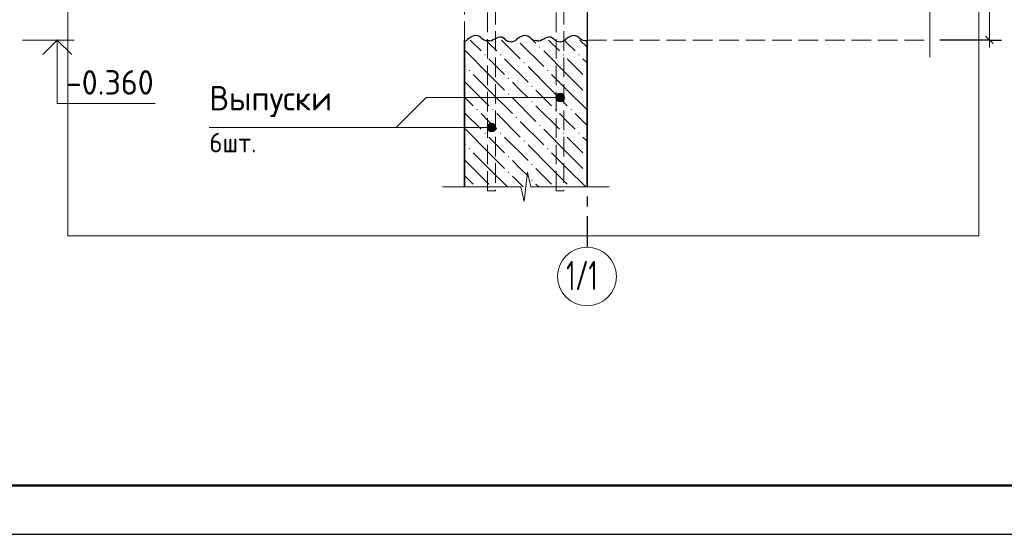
# Model space of a CAD drawing. Header units: millimetres. Extents: x 0 to 42000, y 0 to 29700.
# Tile 3 of 12: x 11320 to 21370, y 0 to 5259. Entities that reach past the tile are written whole.
import ezdxf

# ---------------------------------------------------------------- set-up
doc = ezdxf.new("R2010")
doc.units = ezdxf.units.MM
doc.linetypes.add('______2', pattern=[270, 200, -70])
doc.linetypes.add('______5', pattern=[1100, 800, -100, 100, -100])
for name, color, linetype, lineweight in [('Standard', 7, 'Continuous', 25), ('Выпуски арматуры Г-обр.', 52, 'Continuous', 25), ('ЖБ Перекрытие верхний уровень', 7, 'Continuous', 18), ('ЖБ Стена верхний уровень', 7, '______2', 13), ('Оси', 7, '______5', 13), ('Позиционная метка диаметр_ шаг', 7, 'Continuous', 13), ('Позиционная метка линия выноска', 7, 'Continuous', 13), ('Примечания', 7, 'Continuous', 13), ('Размерная линия_ общее', 7, 'Continuous', 13)]:
    doc.layers.add(name, color=color, linetype=linetype, lineweight=lineweight)
doc.styles.add('ISOCPEUR', font='txt')

msp = doc.modelspace()

# ---------------------------------------------------------------- hatches: boundary and pattern name
at = {"layer": 'ЖБ Стена верхний уровень', "linetype": 'Continuous', "lineweight": 18, "transparency": 33554687}
for points in [[(16623, 4979), (16630, 4986), (16636, 4979), (16630, 4973)], [(16063, 4899), (16070, 4906), (16076, 4899), (16070, 4893)], [(16223, 4899), (16230, 4906), (16236, 4899), (16230, 4893)], [(16463, 4819), (16470, 4826), (16476, 4819), (16470, 4813)], [(16863, 4899), (16870, 4906), (16876, 4899), (16870, 4893)], [(17023, 4899), (17030, 4906), (17036, 4899), (17030, 4893)], [(15903, 4739), (15910, 4746), (15916, 4739), (15910, 4733)], [(16703, 4739), (16710, 4746), (16716, 4739), (16710, 4733)], [(16303, 4659), (16310, 4666), (16316, 4659), (16310, 4653)], [(17103, 4659), (17110, 4666), (17111, 4664), (17111, 4654), (17110, 4653)], [(16543, 4579), (16550, 4586), (16556, 4579), (16550, 4573)], [(16303, 4499), (16310, 4506), (16316, 4499), (16310, 4493)], [(16543, 4419), (16550, 4426), (16556, 4419), (16550, 4413)], [(17103, 4499), (17110, 4506), (17111, 4504), (17111, 4494), (17110, 4493)], [(15983, 4339), (15990, 4346), (15996, 4339), (15990, 4333)], [(16143, 4339), (16150, 4346), (16156, 4339), (16150, 4333)], [(16783, 4339), (16790, 4346), (16796, 4339), (16790, 4333)], [(16943, 4339), (16950, 4346), (16956, 4339), (16950, 4333)], [(16383, 4259), (16390, 4266), (16396, 4259), (16390, 4253)], [(16623, 4179), (16630, 4186), (16636, 4179), (16630, 4173)], [(16063, 4099), (16070, 4106), (16076, 4099), (16070, 4093)], [(16223, 4099), (16230, 4106), (16236, 4099), (16230, 4093)], [(16463, 4019), (16470, 4026), (16476, 4019), (16470, 4013)], [(16863, 4099), (16870, 4106), (16876, 4099), (16870, 4093)], [(17023, 4099), (17030, 4106), (17036, 4099), (17030, 4093)], [(15903, 3939), (15910, 3946), (15916, 3939), (15910, 3933)], [(16703, 3939), (16710, 3946), (16716, 3939), (16710, 3933)], [(16303, 3859), (16310, 3866), (16316, 3859), (16310, 3853)], [(17103, 3859), (17110, 3866), (17111, 3864), (17111, 3854), (17110, 3853)], [(16543, 3779), (16550, 3786), (16556, 3779), (16550, 3773)], [(16303, 3699), (16310, 3706), (16316, 3699), (16310, 3693)], [(16543, 3619), (16550, 3626), (16556, 3619), (16550, 3613)], [(17103, 3699), (17110, 3706), (17111, 3704), (17111, 3694), (17110, 3693)]]:
    msp.add_hatch(color=7, dxfattribs=at).paths.add_polyline_path(points, flags=16)
at = {"layer": 'Позиционная метка линия выноска', "linetype": 'Continuous', "lineweight": 13, "transparency": 33554687}
for points in [[(16798, 4441), (16798, 4486), (16791, 4463)], [(16814, 4424), (16814, 4502), (16798, 4486)], [(16814, 4424), (16798, 4486), (16798, 4441)], [(16836, 4418), (16836, 4508), (16814, 4502)], [(16836, 4418), (16814, 4502), (16814, 4424)], [(16859, 4424), (16859, 4502), (16836, 4508)], [(16859, 4424), (16836, 4508), (16836, 4418)], [(16875, 4441), (16875, 4486), (16859, 4502)], [(16875, 4441), (16859, 4502), (16859, 4424)], [(16875, 4486), (16875, 4441), (16881, 4463)], [(16098, 4135), (16098, 4180), (16091, 4158)], [(16114, 4119), (16114, 4196), (16098, 4180)], [(16114, 4119), (16098, 4180), (16098, 4135)], [(16136, 4113), (16136, 4203), (16114, 4196)], [(16136, 4113), (16114, 4196), (16114, 4119)], [(16159, 4119), (16159, 4196), (16136, 4203)], [(16159, 4119), (16136, 4203), (16136, 4113)], [(16175, 4135), (16175, 4180), (16159, 4196)], [(16175, 4135), (16159, 4196), (16159, 4119)], [(16175, 4180), (16175, 4135), (16181, 4158)]]:
    msp.add_hatch(color=7, dxfattribs=at).paths.add_polyline_path(points)

# ---------------------------------------------------------------- linework, layer by layer
at = {"layer": 'Standard', "color": 7, "linetype": 'Continuous', "lineweight": 13, "transparency": 33554687}
msp.add_line((11348, 5051), (11878, 5051), dxfattribs=at)
at = {"layer": 'Standard', "color": 7, "linetype": 'Continuous', "lineweight": 25, "transparency": 33554687}
msp.add_lwpolyline([(0, 0), (42000, 0), (42000, 29700), (0, 29700), (0, 0)], close=True, dxfattribs=at)
at = {"layer": 'Standard', "color": 7, "linetype": 'Continuous', "lineweight": 50, "transparency": 33554687}
msp.add_lwpolyline([(2000, 29200), (41500, 29200), (41500, 500), (2000, 500), (2000, 29200)], close=True, dxfattribs=at)
at = {"layer": 'Standard', "color": 7, "linetype": 'Continuous', "lineweight": 13, "transparency": 33554687}
for points in [[(23000, 29200), (2000, 29200), (2000, 500), (23000, 500), (23000, 29200)], [(11704, 5051), (11704, 4401), (12704, 4401)]]:
    msp.add_lwpolyline(points, dxfattribs=at)
at = {"layer": 'Standard', "color": 254, "linetype": 'Continuous', "lineweight": 13, "true_color": 0xc4c4ff, "transparency": 33554687}
msp.add_lwpolyline([(11811, 3051), (21111, 3051), (21111, 26732), (11811, 26732), (11811, 3051)], dxfattribs=at)
at = {"layer": 'Standard', "color": 7, "linetype": 'Continuous', "lineweight": 35, "transparency": 33554687}
msp.add_lwpolyline([(11556, 4903), (11704, 5051), (11852, 4903)], dxfattribs=at)
at = {"layer": 'Выпуски арматуры Г-обр.', "color": 7, "linetype": '______2', "lineweight": 13, "transparency": 33554687}
for points in [[(16096, 3511), (16096, 12701), (16176, 12701), (16176, 3511), (16096, 3511)], [(16096, 3511), (16096, 12701), (16176, 12701), (16176, 3511), (16096, 3511)], [(16096, 3511), (16096, 12701), (16176, 12701), (16176, 3511), (16096, 3511)], [(16096, 3511), (16096, 12701), (16176, 12701), (16176, 3511), (16096, 3511)], [(16096, 3511), (16096, 12701), (16176, 12701), (16176, 3511), (16096, 3511)], [(16096, 3511), (16096, 12701), (16176, 12701), (16176, 3511), (16096, 3511)], [(16796, 3511), (16796, 12701), (16876, 12701), (16876, 3511), (16796, 3511)], [(16796, 3511), (16796, 12701), (16876, 12701), (16876, 3511), (16796, 3511)], [(16796, 3511), (16796, 12701), (16876, 12701), (16876, 3511), (16796, 3511)], [(16796, 3511), (16796, 12701), (16876, 12701), (16876, 3511), (16796, 3511)], [(16796, 3511), (16796, 12701), (16876, 12701), (16876, 3511), (16796, 3511)], [(16796, 3511), (16796, 12701), (16876, 12701), (16876, 3511), (16796, 3511)]]:
    msp.add_lwpolyline(points, dxfattribs=at)
at = {"layer": 'ЖБ Перекрытие верхний уровень', "color": 7, "linetype": '______2', "lineweight": 18, "transparency": 33554687}
for p, q in [((15861, 6051), (15861, 5051)), ((17111, 5051), (20611, 5051))]:
    msp.add_line(p, q, dxfattribs=at)
at = {"layer": 'ЖБ Стена верхний уровень', "color": 7, "linetype": 'Continuous', "lineweight": 35, "transparency": 33554687}
for p, q in [((15861, 5051), (15861, 3551)), ((17111, 3551), (17111, 5051))]:
    msp.add_line(p, q, dxfattribs=at)
at = {"layer": 'ЖБ Стена верхний уровень', "color": 9, "linetype": 'Continuous', "lineweight": 18, "true_color": 0xc7c7c7, "transparency": 33554687}
for p, q in [((15918, 5051), (16030, 4939)), ((16110, 5019), (16078, 5051)), ((16238, 5051), (16430, 4859)), ((16558, 5051), (16590, 5019)), ((16718, 5051), (16830, 4939)), ((16910, 5019), (16878, 5051)), ((17038, 5051), (17111, 4978)), ((16110, 4699), (15870, 4939)), ((16190, 4939), (16110, 5019)), ((16430, 5019), (16670, 4779)), ((16910, 4699), (16670, 4939)), ((16990, 4939), (16910, 5019)), ((16110, 4859), (16270, 4699)), ((16270, 4859), (16510, 4619)), ((16910, 4859), (17070, 4699)), ((17070, 4859), (17111, 4818)), ((15861, 4788), (15870, 4779)), ((16750, 4539), (16510, 4779)), ((15950, 4539), (15861, 4628)), ((15950, 4699), (16110, 4539)), ((16110, 4699), (16270, 4539)), ((16750, 4699), (16910, 4539)), ((16910, 4699), (17070, 4539)), ((15950, 4539), (16110, 4379)), ((16110, 4539), (16350, 4299)), ((16430, 4539), (16350, 4619)), ((16510, 4459), (16430, 4539)), ((16590, 4539), (16750, 4379)), ((16750, 4539), (16910, 4379)), ((16910, 4539), (17111, 4338)), ((15861, 4468), (15950, 4379)), ((16350, 4459), (16590, 4219)), ((16590, 4379), (16830, 4139)), ((15861, 4308), (16030, 4139)), ((16110, 4219), (16030, 4299)), ((16190, 4299), (16430, 4059)), ((16910, 4219), (16830, 4299)), ((16990, 4299), (17111, 4178)), ((16110, 3899), (15870, 4139)), ((16190, 4139), (16110, 4219)), ((16430, 4219), (16670, 3979)), ((16910, 3899), (16670, 4139)), ((16990, 4139), (16910, 4219)), ((16110, 4059), (16270, 3899)), ((16270, 4059), (16510, 3819)), ((16910, 4059), (17070, 3899)), ((17070, 4059), (17111, 4018)), ((15861, 3988), (15870, 3979)), ((16750, 3739), (16510, 3979)), ((15950, 3739), (15861, 3828)), ((15950, 3899), (16110, 3739)), ((16110, 3899), (16270, 3739)), ((16430, 3739), (16350, 3819)), ((16750, 3899), (16910, 3739)), ((16910, 3899), (17070, 3739)), ((15950, 3739), (16110, 3579)), ((16110, 3739), (16298, 3551)), ((16510, 3659), (16430, 3739)), ((16590, 3739), (16750, 3579)), ((16750, 3739), (16910, 3579)), ((16910, 3739), (17098, 3551)), ((15861, 3668), (15950, 3579)), ((16350, 3659), (16458, 3551)), ((16590, 3579), (16618, 3551))]:
    msp.add_line(p, q, dxfattribs=at)
at = {"layer": 'Оси', "color": 8, "linetype": '______5', "lineweight": -3, "transparency": 33554687}
msp.add_line((17111, 6551), (17111, 2935), dxfattribs=at)
at = {"layer": 'Оси', "color": 7, "linetype": 'Continuous', "lineweight": 13, "transparency": 33554687}
msp.add_circle((17111, 2635), 300, dxfattribs=at)
at = {"layer": 'Позиционная метка линия выноска', "color": 7, "linetype": 'Continuous', "lineweight": 13, "transparency": 33554687}
for p, q in [((16791, 4463), (16791, 4463)), ((16836, 4508), (16836, 4508)), ((16881, 4463), (16881, 4463)), ((16836, 4418), (16836, 4418)), ((16091, 4158), (16091, 4158)), ((16136, 4203), (16136, 4203)), ((16181, 4158), (16181, 4158)), ((16136, 4113), (16136, 4113))]:
    msp.add_line(p, q, dxfattribs=at)
for points in [[(16836, 4463), (15468, 4463), (15162, 4158)], [(16136, 4158), (15421, 4158), (13256, 4158)]]:
    msp.add_lwpolyline(points, dxfattribs=at)
for centre in [(16836, 4463), (16136, 4158)]:
    msp.add_circle(centre, 45, dxfattribs=at)
at = {"layer": 'Примечания', "color": 7, "linetype": 'Continuous', "lineweight": 13, "transparency": 33554687}
for p, q in [((20611, 5511), (20611, 4876)), ((20611, 4876), (20611, 4876)), ((16470, 3401), (16504, 3701)), ((16504, 3701), (16538, 3551)), ((15637, 3551), (16436, 3551)), ((16436, 3551), (16470, 3401)), ((16538, 3551), (17337, 3551)), ((17337, 3551), (17337, 3551))]:
    msp.add_line(p, q, dxfattribs=at)
at = {"layer": 'Примечания', "color": 7, "linetype": 'Continuous', "lineweight": 25, "transparency": 33554687}
for points in [[(16111, 5042), (16093, 5042), (16073, 5045), (16055, 5052), (16040, 5063), (16028, 5076), (16013, 5087), (15995, 5093), (15975, 5097), (15956, 5093), (15938, 5086), (15920, 5078), (15905, 5067), (15891, 5055), (15877, 5044), (15861, 5035)], [(16611, 5042), (16593, 5042), (16573, 5045), (16555, 5052), (16540, 5063), (16528, 5076), (16513, 5087), (16495, 5093), (16475, 5097), (16456, 5093), (16438, 5086), (16420, 5078), (16405, 5067), (16391, 5055), (16377, 5044), (16360, 5035), (16341, 5030), (16321, 5031), (16302, 5036), (16287, 5047), (16274, 5059), (16260, 5071), (16243, 5079), (16223, 5081), (16204, 5076), (16186, 5069), (16169, 5060), (16152, 5052), (16135, 5044), (16115, 5040), (16111, 5040)], [(17111, 5042), (17093, 5042), (17073, 5045), (17055, 5052), (17040, 5063), (17028, 5076), (17013, 5087), (16995, 5093), (16975, 5097), (16956, 5093), (16938, 5086), (16920, 5078), (16905, 5067), (16891, 5055), (16877, 5044), (16860, 5035), (16841, 5030), (16821, 5031), (16802, 5036), (16787, 5047), (16774, 5059), (16760, 5071), (16743, 5079), (16723, 5081), (16704, 5076), (16686, 5069), (16669, 5060), (16652, 5052), (16635, 5044), (16615, 5040), (16611, 5040)]]:
    msp.add_lwpolyline(points, dxfattribs=at)
at = {"layer": 'Размерная линия_ общее', "color": 7, "linetype": 'Continuous', "lineweight": 13, "transparency": 33554687}
for p, q in [((21218, 6051), (21218, 5051)), ((21218, 5051), (21218, 4976))]:
    msp.add_line(p, q, dxfattribs=at)
at = {"layer": 'Размерная линия_ общее', "color": 253, "linetype": 'Continuous', "lineweight": -3, "true_color": 0xa0a0a0, "transparency": 33554687}
for q in [(20711, 5051), (21093, 5051), (21343, 5051)]:
    msp.add_line((21218, 5051), q, dxfattribs=at)
at = {"layer": 'Размерная линия_ общее', "color": 7, "linetype": 'Continuous', "lineweight": 25, "transparency": 33554687}
msp.add_line((21180, 5089), (21255, 5014), dxfattribs=at)

# ---------------------------------------------------------------- texts
at = {"layer": 'Standard', "color": 7, "linetype": 'Continuous', "lineweight": 25, "transparency": 33554687, "insert": (11792, 4493), "char_height": 250, "width": 1067.85, "attachment_point": 7, "style": 'ISOCPEUR'}
msp.add_mtext('\\W0.95;-0.360', dxfattribs=at)
at = {"layer": 'Оси', "color": 7, "linetype": 'Continuous', "lineweight": 25, "transparency": 33554687, "insert": (16899, 2495), "char_height": 300, "width": 517.22, "attachment_point": 7, "style": 'ISOCPEUR'}
msp.add_mtext('\\W0.62;1/1', dxfattribs=at)
at = {"layer": 'Позиционная метка диаметр_ шаг', "color": 7, "linetype": 'Continuous', "lineweight": 25, "transparency": 33554687, "attachment_point": 7, "style": 'ISOCPEUR'}
for s, insert, char_height, width in [('\\W0.96;Выпуски', (13256, 4263), 250, 1369.43), ('\\W0.93;6шт.', (13256, 3903), 200, 653.03)]:
    msp.add_mtext(s, dxfattribs=dict(at, insert=insert, char_height=char_height, width=width))

doc.saveas('drawing.dxf')
